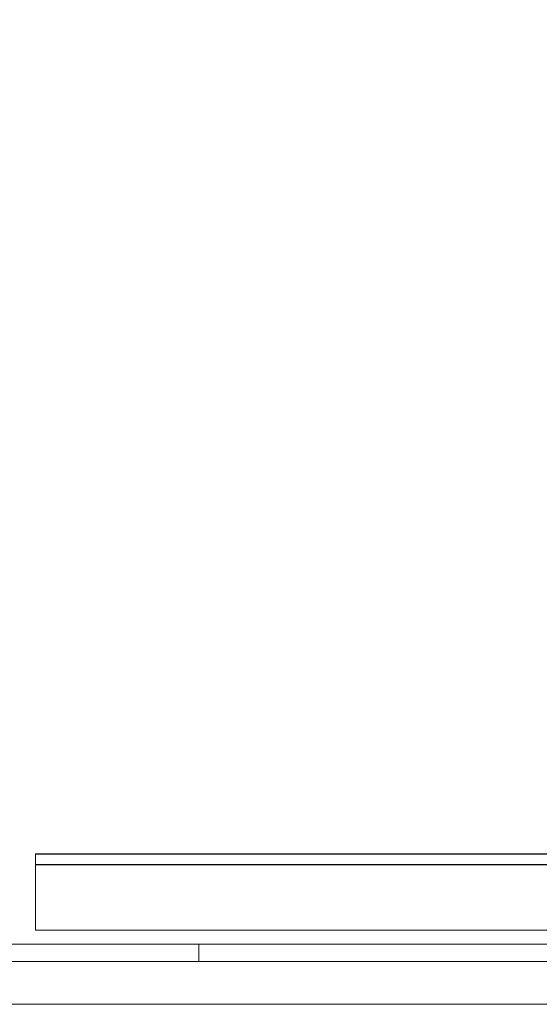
# Model space of a CAD drawing. Header units: millimetres. Extents: x 17147 to 52214, y -18116 to -4632.
# Tile 33 of 186: x 32858 to 34069, y -18116 to -15819. Entities that reach past the tile are written whole.
import ezdxf

# ---------------------------------------------------------------- set-up
doc = ezdxf.new("R2010")
doc.units = ezdxf.units.MM
doc.linetypes.add('ACAD_ISO03W100', pattern=[30, 12, -18])
for name, color, linetype, lineweight in [('A-opis', 130, 'Continuous', 9), ('A_SCIANA_ISTN', 253, 'Continuous', 25), ('elewacja_kolor', 253, 'Continuous', 0)]:
    doc.layers.add(name, color=color, linetype=linetype, lineweight=lineweight)
doc.layers.add('r-ramka', color=7, linetype='Continuous', lineweight=0, true_color=0x727169)

msp = doc.modelspace()

# ---------------------------------------------------------------- linework, layer by layer
at = {"layer": 'A-opis', "linetype": 'ACAD_ISO03W100'}
msp.add_lwpolyline([(35550.5, -17942.8), (32894.1, -17942.8), (32894.1, -17764.9)], dxfattribs=at)
at = {"layer": 'A_SCIANA_ISTN'}
for points in [[(32894.1, -17764.9), (35550.5, -17764.9), (35550.5, -17942.8)], [(32894.1, -17789.9), (35525.5, -17789.9), (35525.5, -17942.8)]]:
    msp.add_lwpolyline(points, dxfattribs=at)
at = {"layer": 'elewacja_kolor'}
msp.add_lwpolyline([(35550.5, -17764.9), (32894.1, -17764.9), (32894.1, -17942.8), (35550.5, -17942.8)], close=True, dxfattribs=at)
at = {"layer": 'r-ramka'}
for points in [[(37115.1, -13915.7), (31175.1, -13915.7), (31175.1, -18115.7), (37115.1, -18115.7), (37115.1, -13915.7)], [(33275.1, -18015.7), (33275.1, -17975.7)]]:
    msp.add_lwpolyline(points, dxfattribs=at)
for points in [[(37015.1, -14015.7), (37015.1, -18015.7), (31413.9, -18015.7), (31413.9, -14015.7)], [(36975.1, -14055.7), (36975.1, -17975.7), (31453.9, -17975.7), (31453.9, -14055.7)]]:
    msp.add_lwpolyline(points, close=True, dxfattribs=at)

doc.saveas('drawing.dxf')
